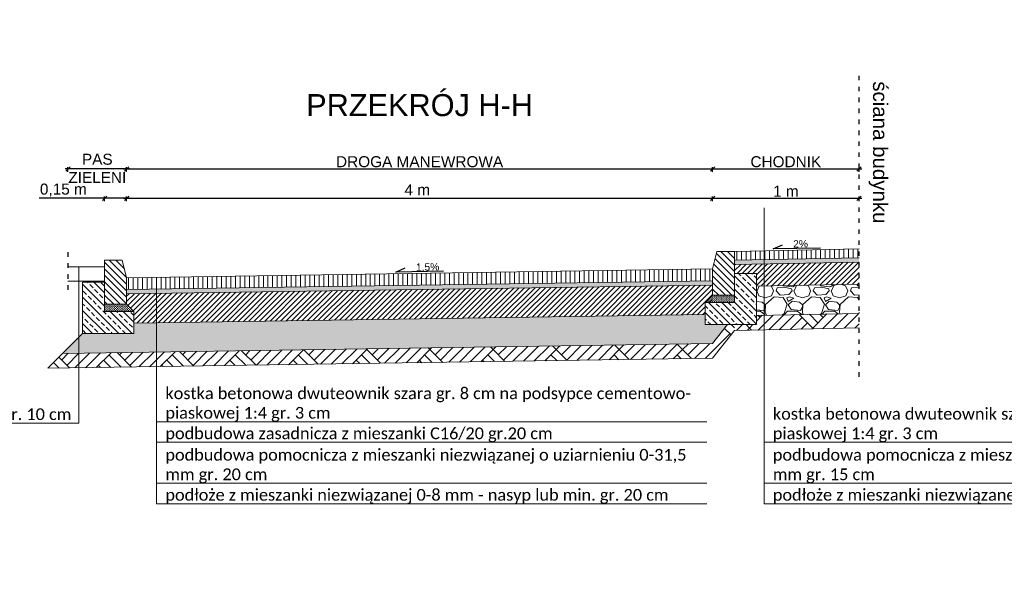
# Model space of a CAD drawing. Extents: x 8014 to 6635291, y -5609 to 5765892.
# Tile 152 of 158: x 6601787 to 6602459, y 5736507 to 5736884. Entities that reach past the tile are written whole.
import ezdxf
from ezdxf.enums import TextEntityAlignment as Align

# ---------------------------------------------------------------- set-up
doc = ezdxf.new("R2010")
doc.units = 0
doc.header["$PDSIZE"] = 0.75
doc.linetypes.add('ACAD_ISO03W100', pattern=[30, 12, -18])
doc.layers.get('0').update_dxf_attribs({"linetype": 'CONTINUOUS'})
doc.layers.get('Defpoints').update_dxf_attribs({"linetype": 'CONTINUOUS'})
doc.layers.add('a_zieleń', color=80, linetype='CONTINUOUS')
doc.layers.add('KFG-OPIS', color=7, linetype='CONTINUOUS', lineweight=0)
doc.layers.add('LSEC_____233', color=7, linetype='CONTINUOUS', lineweight=5)
doc.styles.add('Arial', font='arial.ttf')
doc.styles.add('calibri', font='calibri.ttf')
doc.styles.add('Style-SWISSLT_1250', font='SWISSLT_1250.shx')
doc.linetypes.add('ZIGZAG', pattern='A,0.00254,-5.08,[131,ltypeshp.shx,S=5.08,R=0,X=-5.08,Y=0],-10.16,[131,ltypeshp.shx,S=5.08,R=180,X=5.08,Y=0],-5.08', length=20.32254)
doc.dimstyles.new('1-50', dxfattribs={"dimtxt": 5, "dimasz": 3, "dimexe": 1.25, "dimexo": 0.625, "dimgap": 1, "dimtad": 1, "dimdec": 0, "dimrnd": 0.5, "dimtxsty": 'Arial', "dimblk": 'OBLIQUE', "dimcen": 2, "dimdle": 2, "dimclrd": 7, "dimclrt": 7, "dimadec": 0, "dimazin": 0, "dimtfac": 1, "dimtdec": 0, "dimtmove": 0, "dimatfit": 3, "dimldrblk": 'ARCHTICK', "dimfxl": 2, "dimfxlon": 1, "dimarcsym": 0})

# ---------------------------------------------------------------- blocks, each defined once
blk = doc.blocks.new('_Oblique')
at = {"color": 0, "linetype": 'ByBlock', "lineweight": -2}
blk.add_line((-0.5, -0.5), (0.5, 0.5), dxfattribs=at)
blk = doc.blocks.new('*D827')
at = {"color": 7, "linetype": 'ByBlock', "lineweight": -2}
blk.add_line((6601858.04, 5736762.08), (6602262.04, 5736762.08), dxfattribs=at)
at = {"color": 0, "linetype": 'ByBlock', "lineweight": -2}
for p, q in [((6601860.04, 5736760.08), (6601860.04, 5736763.33)), ((6602260.04, 5736760.08), (6602260.04, 5736763.33))]:
    blk.add_line(p, q, dxfattribs=at)
at = {"layer": 'Defpoints', "color": 0}
for p in [(6602260.04, 5736762.08), (6601860.04, 5736725.48), (6602260.04, 5736727.48)]:
    blk.add_point(p, dxfattribs=at)
at = {"color": 7, "linetype": 'ByBlock', "lineweight": -2, "xscale": 3, "yscale": 3, "zscale": 3, "rotation": 180}
blk.add_blockref('_Oblique', (6601860.04, 5736762.08), dxfattribs=at)
at = {"color": 7, "linetype": 'ByBlock', "lineweight": -2, "xscale": 3, "yscale": 3, "zscale": 3}
blk.add_blockref('_Oblique', (6602260.04, 5736762.08), dxfattribs=at)
at = {"color": 7, "lineweight": -2, "insert": (6602058.46, 5736767.83), "char_height": 7.5, "attachment_point": 5, "style": 'Arial'}
blk.add_mtext('4 m', dxfattribs=at)
blk = doc.blocks.new('_Dot')
at = {"color": 0, "linetype": 'ByBlock', "lineweight": -2}
blk.add_line((-0.5, 0), (-1, 0), dxfattribs=at)
at = {"color": 0, "linetype": 'ByBlock', "const_width": 0.5}
blk.add_lwpolyline([(-0.25, 0, 1), (0.25, 0, 1)], format="xyb", close=True, dxfattribs=at)
blk = doc.blocks.new('*D828')
at = {"color": 7, "linetype": 'ByBlock', "lineweight": -2}
blk.add_line((6601858.04, 5736782.08), (6602262.04, 5736782.08), dxfattribs=at)
at = {"color": 0, "linetype": 'ByBlock', "lineweight": -2}
for p, q in [((6601860.04, 5736780.08), (6601860.04, 5736783.33)), ((6602260.04, 5736780.08), (6602260.04, 5736783.33))]:
    blk.add_line(p, q, dxfattribs=at)
at = {"layer": 'Defpoints', "color": 0}
for p in [(6602260.04, 5736782.08), (6601860.04, 5736731.48), (6602260.04, 5736727.48)]:
    blk.add_point(p, dxfattribs=at)
at = {"color": 7, "linetype": 'ByBlock', "lineweight": -2, "xscale": 3, "yscale": 3, "zscale": 3, "rotation": 180}
blk.add_blockref('_Oblique', (6601860.04, 5736782.08), dxfattribs=at)
at = {"color": 7, "linetype": 'ByBlock', "lineweight": -2, "xscale": 3, "yscale": 3, "zscale": 3}
blk.add_blockref('_Oblique', (6602260.04, 5736782.08), dxfattribs=at)
at = {"color": 7, "lineweight": -2, "insert": (6602060.04, 5736786.96), "char_height": 7.5, "attachment_point": 5, "style": 'Arial'}
blk.add_mtext('DROGA MANEWROWA', dxfattribs=at)
blk = doc.blocks.new('*D829')
at = {"color": 7, "linetype": 'ByBlock', "lineweight": -2}
blk.add_line((6602258.04, 5736762.08), (6602362.04, 5736762.08), dxfattribs=at)
at = {"color": 0, "linetype": 'ByBlock', "lineweight": -2}
for p, q in [((6602260.04, 5736760.08), (6602260.04, 5736763.33)), ((6602360.04, 5736760.08), (6602360.04, 5736763.33))]:
    blk.add_line(p, q, dxfattribs=at)
at = {"layer": 'Defpoints', "color": 0}
for p in [(6602360.04, 5736762.08), (6602260.04, 5736727.48), (6602360.04, 5736727.48)]:
    blk.add_point(p, dxfattribs=at)
at = {"color": 7, "linetype": 'ByBlock', "lineweight": -2, "xscale": 3, "yscale": 3, "zscale": 3, "rotation": 180}
blk.add_blockref('_Oblique', (6602260.04, 5736762.08), dxfattribs=at)
at = {"color": 7, "linetype": 'ByBlock', "lineweight": -2, "xscale": 3, "yscale": 3, "zscale": 3}
blk.add_blockref('_Oblique', (6602360.04, 5736762.08), dxfattribs=at)
at = {"color": 7, "lineweight": -2, "insert": (6602310.04, 5736766.85), "char_height": 7.5, "attachment_point": 5, "style": 'Arial'}
blk.add_mtext('1 m', dxfattribs=at)
blk = doc.blocks.new('*D830')
at = {"color": 7, "linetype": 'ByBlock', "lineweight": -2}
blk.add_line((6602258.04, 5736782.08), (6602362.04, 5736782.08), dxfattribs=at)
at = {"color": 0, "linetype": 'ByBlock', "lineweight": -2}
for p, q in [((6602260.04, 5736780.08), (6602260.04, 5736783.33)), ((6602360.04, 5736780.08), (6602360.04, 5736783.33))]:
    blk.add_line(p, q, dxfattribs=at)
at = {"layer": 'Defpoints', "color": 0}
for p in [(6602360.04, 5736782.08), (6602260.04, 5736727.48), (6602360.04, 5736727.48)]:
    blk.add_point(p, dxfattribs=at)
at = {"color": 7, "linetype": 'ByBlock', "lineweight": -2, "xscale": 3, "yscale": 3, "zscale": 3, "rotation": 180}
blk.add_blockref('_Oblique', (6602260.04, 5736782.08), dxfattribs=at)
at = {"color": 7, "linetype": 'ByBlock', "lineweight": -2, "xscale": 3, "yscale": 3, "zscale": 3}
blk.add_blockref('_Oblique', (6602360.04, 5736782.08), dxfattribs=at)
at = {"color": 7, "lineweight": -2, "insert": (6602310.04, 5736786.96), "char_height": 7.5, "attachment_point": 5, "style": 'Arial'}
blk.add_mtext('CHODNIK', dxfattribs=at)
blk = doc.blocks.new('*D831')
at = {"color": 7, "lineweight": -2}
for p, q in [((6601845.04, 5736762.08), (6601800.41, 5736762.08)), ((6601862.04, 5736762.08), (6601843.04, 5736762.08))]:
    blk.add_line(p, q, dxfattribs=at)
at = {"color": 0, "lineweight": -2}
for p, q in [((6601845.04, 5736760.08), (6601845.04, 5736763.33)), ((6601860.04, 5736760.08), (6601860.04, 5736763.33))]:
    blk.add_line(p, q, dxfattribs=at)
at = {"layer": 'Defpoints', "color": 0}
for p in [(6601845.04, 5736762.08), (6601845.04, 5736717.78), (6601860.04, 5736705.78)]:
    blk.add_point(p, dxfattribs=at)
at = {"color": 7, "lineweight": -2, "xscale": 3, "yscale": 3, "zscale": 3, "rotation": 180}
blk.add_blockref('_Oblique', (6601845.04, 5736762.08), dxfattribs=at)
at = {"color": 7, "lineweight": -2, "xscale": 3, "yscale": 3, "zscale": 3}
blk.add_blockref('_Oblique', (6601860.04, 5736762.08), dxfattribs=at)
at = {"color": 7, "insert": (6601816.87, 5736767.59), "char_height": 7.5, "attachment_point": 5, "style": 'Arial'}
blk.add_mtext('0,15 m', dxfattribs=at)
blk = doc.blocks.new('*D832')
at = {"color": 7, "lineweight": -2}
blk.add_line((6601862.04, 5736782.08), (6601818.04, 5736782.08), dxfattribs=at)
at = {"color": 0, "lineweight": -2}
for p, q in [((6601820.04, 5736780.08), (6601820.04, 5736783.33)), ((6601860.04, 5736780.08), (6601860.04, 5736783.33))]:
    blk.add_line(p, q, dxfattribs=at)
at = {"layer": 'Defpoints', "color": 0}
for p in [(6601820.04, 5736782.08), (6601820.04, 5736752.13), (6601860.04, 5736734.78)]:
    blk.add_point(p, dxfattribs=at)
at = {"color": 7, "lineweight": -2, "xscale": 3, "yscale": 3, "zscale": 3, "rotation": 180}
blk.add_blockref('_Oblique', (6601820.04, 5736782.08), dxfattribs=at)
at = {"color": 7, "lineweight": -2, "xscale": 3, "yscale": 3, "zscale": 3}
blk.add_blockref('_Oblique', (6601860.04, 5736782.08), dxfattribs=at)
at = {"color": 7, "insert": (6601840.04, 5736782.44), "char_height": 7.5, "attachment_point": 5, "style": 'Arial'}
blk.add_mtext('PAS\\PZIELENI', dxfattribs=at)

msp = doc.modelspace()

# ---------------------------------------------------------------- hatches: boundary and pattern name
at = {"lineweight": 13}
h = msp.add_hatch(dxfattribs=at)
h.set_pattern_fill('ANSI31', color=256, style=0)
h.set_pattern_definition([(135, (6602400.198, 5736335.3634), (2.245064, 2.245064), [])])
h.paths.add_polyline_path([(6602275.041, 5736725.783), (6602275.041, 5736695.783), (6602260.041, 5736695.783), (6602260.041, 5736713.783), (6602263.041, 5736725.783)])
h = msp.add_hatch(dxfattribs=at)
h.set_pattern_fill('ANSI31', color=256, angle=135, style=0)
h.set_pattern_definition([(90, (6604594.378, 5734675.767), (-3.175, 5e-32), [])])
h.paths.add_polyline_path([(6602360.041, 5736721.483), (6602360.041, 5736727.483), (6602275.041, 5736725.783), (6602275.041, 5736719.783)])
h = msp.add_hatch(dxfattribs=at)
h.set_pattern_fill('ANSI31', color=256, angle=180, style=0)
h.set_pattern_definition([(135, (6602593.307, 5736329.3634), (2.245064, 2.245064), [])])
h.paths.add_polyline_path([(6601845.041, 5736719.783), (6601845.041, 5736689.783), (6601860.041, 5736689.783), (6601860.041, 5736707.783), (6601857.041, 5736719.783)])
at = {"lineweight": 5}
h = msp.add_hatch(dxfattribs=at)
h.set_pattern_fill('AR-SAND', color=256, scale=0.02, angle=180.572824, style=0)
h.set_pattern_definition([(38.072824, (6605097.0698, 5734990.7273), (-0.04178485, 0.97845763), [0, -0.77216, 0, -0.8636, 0, -0.8255]), (8.072824, (6605097.0698, 5734990.7273), (0.8846687, 1.44256677), [0, -0.41656, 0, -0.69596, 0, -0.2667]), (328.072824, (6605096.445, 5734990.72106), (1.58187694, 0.01869012), [0, -0.254, 0, -0.9144, 0, -1.1938]), (318.072824, (6605096.445, 5734990.721), (1.5225791, 0.4611037), [0, -0.127, 0, -0.59944, 0, -0.6858])])
h.paths.add_polyline_path([(6602275.041, 5736719.783), (6602360.041, 5736721.483), (6602360.041, 5736718.483), (6602275.041, 5736716.783)])
at = {"lineweight": 13}
h = msp.add_hatch(dxfattribs=at)
h.set_pattern_fill('ANSI31', color=256, scale=0.8, style=0)
h.set_pattern_definition([(45, (6602493.6364, 5735031.04), (-1.7960512, 1.7960512), [])])
h.paths.add_polyline_path([(6602275.054, 5736710.783), (6602275.041, 5736716.783), (6602360.041, 5736718.483), (6602360.041, 5736703.483), (6602290.041, 5736702.083), (6602290.041, 5736710.783)])
h = msp.add_hatch(dxfattribs=at)
h.set_pattern_fill('ANSI31', color=256, angle=135, style=0)
h.set_pattern_definition([(90, (6604893.4368, 5734661.0764), (-3.175, 2e-32), [])])
h.paths.add_polyline_path([(6601860.041, 5736707.783), (6602260.041, 5736713.783), (6602260.041, 5736705.783), (6601860.041, 5736699.783)])
h = msp.add_hatch(dxfattribs=at)
h.set_pattern_fill('ANSI33', color=256, style=0)
h.set_pattern_definition([(135, (6602678.982, 5736215.224), (4.49013, 4.49013), []), (135, (6602674.492, 5736215.224), (4.49013, 4.49013), [3.175, -1.5875])])
h.paths.add_polyline_path([(6602290.041, 5736675.783), (6602255.041, 5736675.783), (6602255.041, 5736690.783), (6602275.041, 5736690.783), (6602275.041, 5736710.783), (6602290.041, 5736710.783)])
h = msp.add_hatch(dxfattribs=at)
h.set_pattern_fill('ANSI33', color=256, angle=180, style=0)
h.set_pattern_definition([(135, (6602872.091, 5736209.224), (4.490128, 4.490128), []), (135, (6602867.601, 5736209.224), (4.490128, 4.490128), [3.175, -1.5875])])
h.paths.add_polyline_path([(6601830.041, 5736669.783), (6601865.041, 5736669.783), (6601865.041, 5736684.783), (6601845.041, 5736684.783), (6601845.041, 5736704.783), (6601830.041, 5736704.783)])
at = {"lineweight": 5}
h = msp.add_hatch(dxfattribs=at)
h.set_pattern_fill('AR-SAND', color=256, scale=0.02, angle=180.572824, style=0)
h.set_pattern_definition([(38.072824, (6605396.1287, 5734976.0367), (-0.04178485, 0.97845763), [0, -0.77216, 0, -0.8636, 0, -0.8255]), (8.072824, (6605396.1287, 5734976.0367), (0.8846687, 1.44256677), [0, -0.41656, 0, -0.69596, 0, -0.2667]), (328.072824, (6605395.5039, 5734976.0305), (1.58187694, 0.01869012), [0, -0.254, 0, -0.9144, 0, -1.1938]), (318.072824, (6605395.5039, 5734976.0305), (1.5225791, 0.4611037), [0, -0.127, 0, -0.59944, 0, -0.6858])])
h.paths.add_polyline_path([(6602260.041, 5736705.783), (6601860.041, 5736699.783), (6601860.041, 5736696.783), (6602260.041, 5736702.783)])
at = {"lineweight": 13}
h = msp.add_hatch(dxfattribs=at)
h.set_pattern_fill('GRAVEL', color=256, style=0)
h.set_pattern_definition([(228.01279, (6602339.5096, 5735479.54), (-203.2, -228.6), [3.4172, -338.30484]), (184.96974, (6602337.2236, 5735477.0001), (304.7999999, 25.4000014), [5.86405, -580.5405]), (132.51045, (6602331.3816, 5735476.4921), (254.0000001, -279.3999999), [4.1348, -409.34723]), (267.27369, (6602321.4756, 5735470.1421), (25.4, 508), [5.34005, -528.66437]), (292.83365, (6602321.2216, 5735464.8081), (-127, 304.8), [5.23634, -518.39808]), (357.27369, (6602323.2536, 5735459.9821), (-508, 25.4), [5.34005, -528.66437]), (37.69424, (6602328.5876, 5735459.7281), (-330.2, -254), [7.06194, -699.13115]), (72.25533, (6602334.1756, 5735464.0461), (177.80000005, 558.8), [6.6672, -660.05257]), (121.42957, (6602336.2076, 5735470.3961), (-203.2, 330.2), [5.35813, -530.45546]), (175.23636, (6602333.4136, 5735474.968), (279.4, -25.4), [6.11713, -299.73937]), (222.39744, (6602327.3176, 5735475.4761), (-304.8, -279.4), [7.91078, -783.16773]), (138.81407, (6602346.6216, 5735469.888), (-177.8, 152.4), [2.70005, -267.30566]), (171.46923, (6602344.5896, 5735471.6661), (330.2, -50.8), [5.13682, -508.5464]), (225, (6602339.51, 5735472.428), (-5e-15, -25.4), [3.5921, -32.32893]), (203.1986, (6602337.7316, 5735475.476), (127, 50.8), [1.9344, -191.50622]), (291.8014, (6602335.9536, 5735474.714), (-25.4, 76.2), [2.73566, -134.04753]), (30.96376, (6602336.9696, 5735472.174), (76.2, 50.8), [4.4432, -143.663]), (161.56505, (6602340.78, 5735474.46), (50.8, -25.4), [3.21287, -77.109]), (16.38954, (6602321.2216, 5735474.7141), (254, 76.2), [4.50088, -445.58827]), (70.34618, (6602325.5396, 5735475.984), (-101.6, -279.4), [3.776, -373.82216]), (293.1986, (6602340.7796, 5735479.54), (-50.8, 127), [3.8688, -189.57184]), (343.61046, (6602342.3036, 5735475.9841), (-254, 76.2), [4.50088, -445.58827]), (339.44395, (6602321.2216, 5735458.966), (-127, 50.8), [4.34035, -212.67734]), (294.77514, (6602325.2856, 5735457.442), (-127.0000002, 279.4), [3.63672, -360.03593]), (66.8014, (6602341.0336, 5735454.14), (50.8, 127), [3.8688, -189.57184]), (17.35402, (6602342.5576, 5735457.6961), (-330.2, -101.6), [4.25783, -421.52376]), (69.44395, (6602328.5876, 5735454.14), (-50.8, -127), [2.17018, -214.8475]), (101.30993, (6602339.5096, 5735454.14), (-25.4, 101.6), [1.29515, -128.21995]), (165.96376, (6602339.2556, 5735455.41), (76.2, -25.4), [5.23634, -99.49055]), (186.009, (6602334.1756, 5735456.6801), (254, 25.4), [4.85267, -480.41365]), (303.69007, (6602336.9696, 5735469.888), (-25.4, 50.8), [3.66324, -87.91776]), (353.15723, (6602339.0016, 5735466.8401), (431.8, -50.8), [6.39557, -633.1601]), (60.9454, (6602345.3516, 5735466.078), (-101.6, -177.8), [2.6151, -258.89392]), (90, (6602346.622, 5735468.364), (-25.4, 25.4), [1.524, -23.876]), (120.25644, (6602333.6676, 5735457.442), (101.6, -177.8), [3.52867, -349.3394]), (48.01279, (6602331.8896, 5735460.49), (203.2, 228.6), [6.83443, -334.88762]), (0, (6602336.462, 5735465.57), (25.4, 25.4), [6.604, -18.796]), (325.30485, (6602343.0656, 5735465.5701), (254, -177.7999999), [4.0161, -397.59317]), (254.0546, (6602346.3676, 5735463.284), (-25.4, -101.6), [3.6983, -181.2165]), (207.64598, (6602345.3516, 5735459.7281), (-482.6, -254), [6.02145, -596.12464]), (175.42608, (6602340.0176, 5735456.9341), (-330.2, 25.4), [6.3703, -630.65846])])
h.paths.add_polyline_path([(6602060.041, 5736676.483), (6602066.898, 5736682.483), (6602060.041, 5736682.483)])
h.paths.add_polyline_path([(6602360.041, 5736683.483), (6602360.041, 5736703.483), (6602290.041, 5736702.083), (6602290.041, 5736682.083)])
h = msp.add_hatch(dxfattribs=at)
h.set_pattern_fill('ANSI31', color=256, scale=0.8, style=0)
h.set_pattern_definition([(45, (6602792.6953, 5735016.3493), (-1.7960512, 1.7960512), [])])
h.paths.add_polyline_path([(6602260.041, 5736702.783), (6601860.041, 5736696.783), (6601860.041, 5736689.783), (6601865.041, 5736684.783), (6601865.041, 5736676.858), (6602255.041, 5736682.708), (6602255.041, 5736690.783), (6602260.041, 5736690.783), (6602260.041, 5736702.783)], is_closed=False)
h = msp.add_hatch(dxfattribs=at)
h.set_pattern_fill('CROSS', color=256, scale=0.1, style=0)
h.set_pattern_definition([(180, (6602419.6391, 5736327.6439), (-0.635, 0.635), [0.3175, -0.9525]), (90, (6602419.4803, 5736327.4852), (0.635, 0.635), [0.3175, -0.9525])])
h.paths.add_polyline_path([(6602275.041, 5736695.783), (6602275.041, 5736690.783), (6602255.041, 5736690.783), (6602260.041, 5736695.783)])
h = msp.add_hatch(dxfattribs=at)
h.set_pattern_fill('CROSS', color=256, scale=0.1, angle=180, style=0)
h.set_pattern_definition([(180, (6602612.74795, 5736321.6439), (-0.635, 0.635), [0.3175, -0.9525]), (90, (6602612.5892, 5736321.4852), (0.635, 0.635), [0.3175, -0.9525])])
h.paths.add_polyline_path([(6601845.041, 5736689.783), (6601845.041, 5736684.783), (6601865.041, 5736684.783), (6601860.041, 5736689.783)])
at = {"linetype": 'ByBlock', "lineweight": -2, "transparency": 33554687}
h = msp.add_hatch(dxfattribs=at)
h.set_pattern_fill('AR-PARQ1', color=256, scale=0.1, angle=45)
h.set_pattern_definition([(135, (-660, 143.283), (-43.10522938, 6e-15), [30.48, -30.48]), (135, (-656.408, 146.876), (-43.10522938, 6e-15), [30.48, -30.48]), (135, (-652.816, 150.468), (-43.10522938, 6e-15), [30.48, -30.48]), (135, (-649.224, 154.06), (-43.10522938, 6e-15), [30.48, -30.48]), (135, (-645.632, 157.652), (-43.10522938, 6e-15), [30.48, -30.48]), (135, (-642.04, 161.244), (-43.10522938, 6e-15), [30.48, -30.48]), (135, (-638.447, 164.836), (-43.10522938, 6e-15), [30.48, -30.48]), (45, (-681.553, 164.836), (43.10522938, 0), [30.48, -30.48]), (45, (-685.145, 168.428), (43.10522938, 0), [30.48, -30.48]), (45, (-688.737, 172.02), (43.10522938, 0), [30.48, -30.48]), (45, (-692.33, 175.612), (43.10522938, 0), [30.48, -30.48]), (45, (-695.92, 179.204), (43.10522938, 0), [30.48, -30.48]), (45, (-699.513, 182.797), (43.10522938, 0), [30.48, -30.48]), (45, (-703.105, 186.39), (43.10522938, 0), [30.48, -30.48])])
h.paths.add_polyline_path([(6602360.041, 5736673.483), (6602360.041, 5736683.483), (6602290.041, 5736682.083), (6602290.041, 5736675.783), (6602275.041, 5736675.783), (6602275.041, 5736671.783)])
at = {"lineweight": 13}
h = msp.add_hatch(dxfattribs=at)
h.set_pattern_fill('GRAVEL', color=256, style=0)
h.set_pattern_definition([(228.01279, (6602638.5685, 5735464.8495), (-203.2, -228.6), [3.4172, -338.30484]), (184.96974, (6602636.2825, 5735462.3095), (304.7999999, 25.40000145), [5.86405, -580.5405]), (132.51045, (6602630.4405, 5735461.8015), (254.0000001, -279.3999999), [4.1348, -409.34723]), (267.27369, (6602620.5345, 5735455.4515), (25.4000001, 508), [5.34005, -528.66437]), (292.83365, (6602620.2805, 5735450.1175), (-127, 304.8), [5.23634, -518.39808]), (357.27369, (6602622.3125, 5735445.2915), (-508, 25.4000001), [5.34005, -528.66437]), (37.69424, (6602627.6465, 5735445.0375), (-330.2, -254), [7.06194, -699.13115]), (72.25533, (6602633.2345, 5735449.3555), (177.80000005, 558.8), [6.6672, -660.05257]), (121.42957, (6602635.2665, 5735455.7055), (-203.2, 330.2), [5.35813, -530.45546]), (175.23636, (6602632.4725, 5735460.2775), (279.4, -25.4), [6.11713, -299.73937]), (222.39744, (6602626.3765, 5735460.7855), (-304.8, -279.4), [7.91078, -783.16773]), (138.81407, (6602645.6805, 5735455.1975), (-177.8, 152.4), [2.70005, -267.30566]), (171.46923, (6602643.6485, 5735456.9755), (330.2, -50.7999999), [5.13682, -508.5464]), (225, (6602638.569, 5735457.738), (-5e-15, -25.4), [3.5921, -32.32893]), (203.1986, (6602636.7905, 5735460.7855), (127, 50.8), [1.9344, -191.50622]), (291.8014, (6602635.0125, 5735460.0235), (-25.4, 76.2), [2.73566, -134.04753]), (30.96376, (6602636.0285, 5735457.4835), (76.2, 50.8), [4.4432, -143.663]), (161.56505, (6602639.8385, 5735459.7695), (50.8, -25.4), [3.21287, -77.109]), (16.38954, (6602620.2805, 5735460.0235), (254, 76.2), [4.50088, -445.58827]), (70.34618, (6602624.5985, 5735461.2935), (-101.6, -279.4), [3.776, -373.82216]), (293.1986, (6602639.8385, 5735464.8495), (-50.8, 127), [3.8688, -189.57184]), (343.61046, (6602641.3625, 5735461.2935), (-254, 76.2), [4.50088, -445.58827]), (339.44395, (6602620.2805, 5735444.2755), (-127, 50.8), [4.34035, -212.67734]), (294.77514, (6602624.3445, 5735442.7515), (-127.0000002, 279.4), [3.63672, -360.03593]), (66.8014, (6602640.0925, 5735439.4495), (50.8, 127), [3.8688, -189.57184]), (17.35402, (6602641.6165, 5735443.0055), (-330.2, -101.6), [4.25783, -421.52376]), (69.44395, (6602627.6465, 5735439.4495), (-50.8, -127), [2.17018, -214.84752]), (101.30993, (6602638.5685, 5735439.4495), (-25.4, 101.6), [1.29515, -128.21995]), (165.96376, (6602638.3145, 5735440.7195), (76.2, -25.4), [5.23634, -99.49055]), (186.00901, (6602633.2345, 5735441.9895), (254, 25.4), [4.85267, -480.41365]), (303.69007, (6602636.0285, 5735455.1975), (-25.4, 50.8), [3.66324, -87.91776]), (353.15723, (6602638.0605, 5735452.1495), (431.8, -50.8), [6.39557, -633.1601]), (60.9454, (6602644.4105, 5735451.3875), (-101.6, -177.8), [2.6151, -258.89392]), (90, (6602645.68, 5735453.674), (-25.4, 25.4), [1.524, -23.876]), (120.25644, (6602632.7265, 5735442.7515), (101.6, -177.8), [3.52867, -349.3394]), (48.01279, (6602630.9485, 5735445.7995), (203.2, 228.6), [6.83443, -334.88762]), (0, (6602635.52, 5735450.88), (25.4, 25.4), [6.604, -18.796]), (325.30485, (6602642.1245, 5735450.8795), (254.0000001, -177.7999999), [4.0161, -397.59317]), (254.0546, (6602645.4265, 5735448.5935), (-25.4, -101.6), [3.6983, -181.2165]), (207.645975, (6602644.4105, 5735445.0375), (-482.6, -254), [6.02145, -596.12464]), (175.42608, (6602639.0765, 5735442.2435), (-330.2, 25.4), [6.3703, -630.65846])])
h.paths.add_polyline_path([(6602270.304, 5736675.783), (6602260.041, 5736662.783), (6601816.386, 5736656.128), (6601830.041, 5736669.783), (6601865.041, 5736669.783), (6601865.041, 5736676.858), (6602255.041, 5736682.708), (6602255.041, 5736675.783), (6602270.304, 5736675.783)], is_closed=False)
at = {"linetype": 'ByBlock', "lineweight": -2, "transparency": 33554687}
h = msp.add_hatch(dxfattribs=at)
h.set_pattern_fill('AR-PARQ1', color=256, scale=0.1, angle=45)
h.set_pattern_definition([(135, (-360.94, 128.593), (-43.10522938, 6e-15), [30.48, -30.48]), (135, (-357.35, 132.185), (-43.10522938, 6e-15), [30.48, -30.48]), (135, (-353.757, 135.777), (-43.10522938, 6e-15), [30.48, -30.48]), (135, (-350.165, 139.37), (-43.10522938, 6e-15), [30.48, -30.48]), (135, (-346.573, 142.96), (-43.10522938, 6e-15), [30.48, -30.48]), (135, (-342.98, 146.553), (-43.10522938, 6e-15), [30.48, -30.48]), (135, (-339.388, 150.145), (-43.10522938, 6e-15), [30.48, -30.48]), (45, (-382.494, 150.145), (43.10522938, 0), [30.48, -30.48]), (45, (-386.086, 153.738), (43.10522938, 0), [30.48, -30.48]), (45, (-389.678, 157.33), (43.10522938, 0), [30.48, -30.48]), (45, (-393.27, 160.922), (43.10522938, 0), [30.48, -30.48]), (45, (-396.862, 164.514), (43.10522938, 0), [30.48, -30.48]), (45, (-400.454, 168.106), (43.10522938, 0), [30.48, -30.48]), (45, (-404.046, 171.698), (43.10522938, 0), [30.48, -30.48])])
h.paths.add_polyline_path([(6601816.386, 5736656.128), (6602260.041, 5736662.783), (6602270.304, 5736675.783), (6602275.041, 5736675.783), (6602275.041, 5736671.783), (6602260.041, 5736652.783), (6601806.234, 5736645.976), (6601816.386, 5736656.128)], is_closed=False)
at = {"layer": 'a_zieleń', "transparency": 33554687}
h = msp.add_hatch(dxfattribs=at)
h.set_pattern_fill('ANSI31', color=256, scale=2, angle=0.541558)
h.set_pattern_definition([(45.54155787, (6600987.53512, 5732094.77134), (-0.1784396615, 0.175097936), [])])
edge = h.paths.add_edge_path()
edge.add_line((6601184.523, 5731785.715), (6601184.767, 5731785.473))
edge.add_line((6601184.767, 5731785.473), (6601208.79, 5731802.27))
edge.add_line((6601208.79, 5731802.27), (6601211.05, 5731814.48))
edge.add_line((6601211.05, 5731814.48), (6601142.151, 5731813.823))
edge.add_arc((6601143.698, 5731819.102), 5.501, 253.660343, 270.547511)
edge.add_line((6601143.751, 5731813.601), (6601191.034, 5731814.053))
edge.add_arc((6601191.122, 5731812.113), 1.942, 359.837408, 92.593968, ccw=False)
edge.add_line((6601193.063, 5731812.108), (6601193.074, 5731811.004))
edge.add_line((6601193.074, 5731811.004), (6601197.383, 5731811.045))
edge.add_line((6601197.383, 5731811.045), (6601197.425, 5731806.621))
edge.add_line((6601197.425, 5731806.621), (6601199.732, 5731806.642))
edge.add_line((6601199.732, 5731806.642), (6601199.803, 5731799.171))
edge.add_line((6601199.803, 5731799.171), (6601197.516, 5731797.165))
edge.add_line((6601197.516, 5731797.165), (6601194.216, 5731797.133))
edge.add_line((6601194.216, 5731797.133), (6601194.251, 5731793.47))
edge.add_arc((6601191.538, 5731793.658), 2.72, 281.089447, 356.035789, ccw=False)
edge.add_line((6601192.061, 5731790.989), (6601185.152, 5731786.156))
edge.add_arc((71774552.687, -87417922.681), 113685689.918, 124.97904394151, 124.97904432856)
h.paths.add_polyline_path([(6601204.906, 5731809.178), (6601202.577, 5731808.579), (6601203.741, 5731808.879)], flags=16)

# ---------------------------------------------------------------- linework, layer by layer
at = {"linetype": 'ZIGZAG', "lineweight": 13, "ltscale": 0.1}
for p, q in [((6601820.041, 5736715.134), (6601845.041, 5736715.321)), ((6601820.041, 5736705.347), (6601845.041, 5736705.533))]:
    msp.add_line(p, q, dxfattribs=at)
at = {"linetype": 'ACAD_ISO03W100', "ltscale": 0.25}
for points in [[(6602360.041, 5736640.222), (6602360.041, 5736849.408)], [(6601820.041, 5736725.134), (6601820.041, 5736698.734)]]:
    msp.add_lwpolyline(points, dxfattribs=at)
for points in [[(6602333.78, 5736728.046), (6602301.292, 5736727.492), (6602307.728, 5736730.333)], [(6602076.28, 5736712.196), (6602043.792, 5736711.642), (6602050.228, 5736714.483)]]:
    msp.add_lwpolyline(points)
at = {"lineweight": 13}
for points in [[(6602275.041, 5736725.783), (6602275.041, 5736695.783), (6602260.041, 5736695.783), (6602260.041, 5736713.783), (6602260.041, 5736713.783), (6602263.041, 5736725.783), (6602263.041, 5736725.783)], [(6602260.041, 5736713.783), (6602260.041, 5736695.783), (6602275.041, 5736695.783), (6602275.041, 5736725.783), (6602263.041, 5736725.783)], [(6601845.041, 5736719.783), (6601845.041, 5736689.783), (6601860.041, 5736689.783), (6601860.041, 5736707.783), (6601860.041, 5736707.783), (6601857.041, 5736719.783), (6601857.041, 5736719.783)], [(6601860.041, 5736707.783), (6601860.041, 5736689.783), (6601845.041, 5736689.783), (6601845.041, 5736719.783), (6601857.041, 5736719.783)], [(6602290.041, 5736675.783), (6602255.041, 5736675.783), (6602255.041, 5736675.783), (6602255.041, 5736690.783), (6602255.041, 5736690.783), (6602275.041, 5736690.783), (6602275.041, 5736710.783), (6602290.041, 5736710.783)], [(6602275.041, 5736690.783), (6602275.041, 5736695.783), (6602275.041, 5736710.783), (6602290.041, 5736710.783), (6602290.041, 5736675.783), (6602255.041, 5736675.783), (6602255.041, 5736690.783)], [(6601830.041, 5736669.783), (6601865.041, 5736669.783), (6601865.041, 5736669.783), (6601865.041, 5736684.783), (6601865.041, 5736684.783), (6601845.041, 5736684.783), (6601845.041, 5736704.783), (6601830.041, 5736704.783)], [(6601845.041, 5736684.783), (6601845.041, 5736689.783), (6601845.041, 5736704.783), (6601830.041, 5736704.783), (6601830.041, 5736669.783), (6601865.041, 5736669.783), (6601865.041, 5736684.783)], [(6602260.041, 5736695.783), (6602275.041, 5736695.783), (6602275.041, 5736690.783), (6602255.041, 5736690.783)], [(6601860.041, 5736689.783), (6601845.041, 5736689.783), (6601845.041, 5736684.783), (6601865.041, 5736684.783)]]:
    msp.add_lwpolyline(points, close=True, dxfattribs=at)
for points in [[(6602275.041, 5736725.783), (6602360.041, 5736727.483)], [(6602275.041, 5736719.783), (6602360.041, 5736721.483)], [(6602275.041, 5736716.783), (6602360.041, 5736718.483)], [(6601860.041, 5736707.783), (6602260.041, 5736713.783)], [(6601860.041, 5736699.783), (6602260.041, 5736705.783)], [(6602290.041, 5736702.083), (6602360.041, 5736703.483)], [(6601860.041, 5736696.783), (6602260.041, 5736702.783)], [(6602290.041, 5736682.083), (6602360.041, 5736683.483)], [(6601865.041, 5736676.858), (6602255.041, 5736682.708)], [(6601806.234, 5736645.976), (6601830.041, 5736669.783)], [(6601816.386, 5736656.128), (6602260.041, 5736662.783), (6602270.304, 5736675.783)]]:
    msp.add_lwpolyline(points, dxfattribs=at)
at = {"layer": 'Defpoints', "lineweight": 13}
for points in [[(6601806.234, 5736645.976), (6602260.041, 5736652.783), (6602275.041, 5736671.783)], [(6602275.041, 5736671.783), (6602360.041, 5736673.483)]]:
    msp.add_lwpolyline(points, dxfattribs=at)
at = {"layer": 'KFG-OPIS', "color": 5, "ltscale": 25}
for points in [[(6602295.198, 5736755.476), (6602295.198, 5736595.436), (6602670.705, 5736595.436)], [(6602295.198, 5736755.476), (6602295.198, 5736567.443), (6602670.705, 5736567.443)], [(6602295.198, 5736755.476), (6602295.198, 5736553.446), (6602670.705, 5736553.446)], [(6601827.534, 5736715.19), (6601827.534, 5736608.497), (6601695.097, 5736608.497)], [(6601880.528, 5736708.09), (6601880.528, 5736609.432), (6602256.035, 5736609.432)], [(6601880.528, 5736708.09), (6601880.528, 5736567.443), (6602256.035, 5736567.443)], [(6601880.528, 5736708.09), (6601880.528, 5736595.436), (6602256.035, 5736595.436)], [(6601880.528, 5736703.744), (6601880.528, 5736553.446), (6602256.035, 5736553.446)]]:
    msp.add_lwpolyline(points, dxfattribs=at)

# ---------------------------------------------------------------- texts
at = {"lineweight": 35, "style": 'Arial'}
msp.add_text('ściana budynku', height=10, rotation=270, dxfattribs=at).set_placement((6602374.567, 5736793.357), align=Align.MIDDLE_CENTER)
msp.add_text('PRZEKRÓJ H-H', height=15, dxfattribs=at).set_placement((6602060.041, 5736825.637), align=Align.MIDDLE_CENTER)
at = {"layer": 'KFG-OPIS', "color": 5, "char_height": 7.998, "width": 369.50844, "attachment_point": 7, "style": 'calibri'}
for s, insert in [('kostka betonowa dwuteownik szara gr. 8 cm na podsypce cementowo- piaskowej 1:4 gr. 3 cm', (6601886.527, 5736609.432)), ('humusowanie gr. 10 cm', (6601701.095, 5736608.497)), ('kostka betonowa dwuteownik szara gr. 6 cm na podsypce cementowo- piaskowej 1:4 gr. 3 cm', (6602301.196, 5736595.436)), ('podbudowa zasadnicza z mieszanki C16/20 gr.20 cm', (6601886.527, 5736595.436)), ('podbudowa pomocnicza z mieszanki niezwiązanej o uziarnieniu 0-31,5 mm gr. 20 cm', (6601886.527, 5736567.443)), ('podbudowa pomocnicza z mieszanki niezwiązanej o uziarnieniu 0-31,5 mm gr. 15 cm', (6602301.196, 5736567.443)), ('podłoże z mieszanki niezwiązanej 0-8 mm - nasyp lub min. gr. 20 cm', (6601886.527, 5736553.446)), ('podłoże z mieszanki niezwiązanej 0-8 mm - nasyp lub min. gr. 20 cm', (6602301.196, 5736553.446))]:
    msp.add_mtext(s, dxfattribs=dict(at, insert=insert))
at = {"layer": 'LSEC_____233', "color": 7, "linetype": 'Continuous', "lineweight": 5, "style": 'Style-SWISSLT_1250'}
for s, p in [('2%%%', (6602315.054, 5736730.859)), ('1,5%%%', (6602057.554, 5736715.009))]:
    msp.add_text(s, height=5, rotation=1.145812, dxfattribs=at).set_placement(p, align=Align.MIDDLE_LEFT)

# ---------------------------------------------------------------- dimensions: what is measured, and where the dimension line sits
at = {"linetype": 'ByBlock', "lineweight": -2}
dim = msp.add_linear_dim(base=(6602260.041, 5736782.081), p1=(6601860.041, 5736731.483), p2=(6602260.041, 5736727.483), text='DROGA MANEWROWA', dimstyle='1-50', override={"dimtxt": 7.5, "dimdec": 2, "dimlfac": 0.01, "dimrnd": 0.01, "dimpost": ' m', "dimtxsty": 'Arial', "dimtmove": 1, "dimldrblk": 'Dot'}, dxfattribs=at)
dim.commit()
dim.dimension.update_dxf_attribs({"geometry": '*D828', "text_midpoint": (6602060.041, 5736782.081), "dimtype": 160})
dim = msp.add_linear_dim(base=(6601820.041, 5736782.081), p1=(6601860.041, 5736734.781), p2=(6601820.041, 5736752.133), angle=180, text='PAS\\PZIELENI', dimstyle='1-50', override={"dimtxt": 7.5, "dimdec": 2, "dimlfac": 0.01, "dimrnd": 0.01, "dimpost": ' m', "dimtxsty": 'Arial', "dimtmove": 1, "dimldrblk": 'Dot'})
dim.commit()
dim.dimension.update_dxf_attribs({"geometry": '*D832', "text_midpoint": (6601840.041, 5736771.381), "dimtype": 160})
dim = msp.add_linear_dim(base=(6602360.041, 5736782.081), p1=(6602260.041, 5736727.483), p2=(6602360.041, 5736727.483), text='CHODNIK', dimstyle='1-50', override={"dimtxt": 7.5, "dimdec": 2, "dimlfac": 0.01, "dimrnd": 0.01, "dimpost": ' m', "dimtxsty": 'Arial', "dimtmove": 1, "dimldrblk": 'Dot'}, dxfattribs=at)
dim.commit()
dim.dimension.update_dxf_attribs({"geometry": '*D830', "text_midpoint": (6602310.041, 5736786.961)})
dim = msp.add_linear_dim(base=(6601845.041, 5736762.081), p1=(6601860.041, 5736705.781), p2=(6601845.041, 5736717.781), angle=180, dimstyle='1-50', override={"dimtxt": 7.5, "dimdec": 2, "dimlfac": 0.01, "dimrnd": 0.01, "dimpost": ' m', "dimtxsty": 'Arial', "dimtmove": 1, "dimldrblk": 'Dot'})
dim.commit()
dim.dimension.update_dxf_attribs({"geometry": '*D831', "text_midpoint": (6601816.874, 5736761.397), "dimtype": 160})
dim = msp.add_linear_dim(base=(6602260.041, 5736762.081), p1=(6601860.041, 5736725.481), p2=(6602260.041, 5736727.483), dimstyle='1-50', override={"dimtxt": 7.5, "dimdec": 2, "dimlfac": 0.01, "dimrnd": 0.01, "dimpost": ' m', "dimtxsty": 'Arial', "dimtmove": 1, "dimldrblk": 'Dot'}, dxfattribs=at)
dim.commit()
dim.dimension.update_dxf_attribs({"geometry": '*D827', "text_midpoint": (6602058.457, 5736763.081), "dimtype": 160})
dim = msp.add_linear_dim(base=(6602360.041, 5736762.081), p1=(6602260.041, 5736727.483), p2=(6602360.041, 5736727.483), dimstyle='1-50', override={"dimtxt": 7.5, "dimdec": 2, "dimlfac": 0.01, "dimrnd": 0.01, "dimpost": ' m', "dimtmove": 1, "dimldrblk": 'Dot'}, dxfattribs=at)
dim.commit()
dim.dimension.update_dxf_attribs({"geometry": '*D829', "text_midpoint": (6602310.041, 5736766.846)})

doc.saveas('drawing.dxf')
